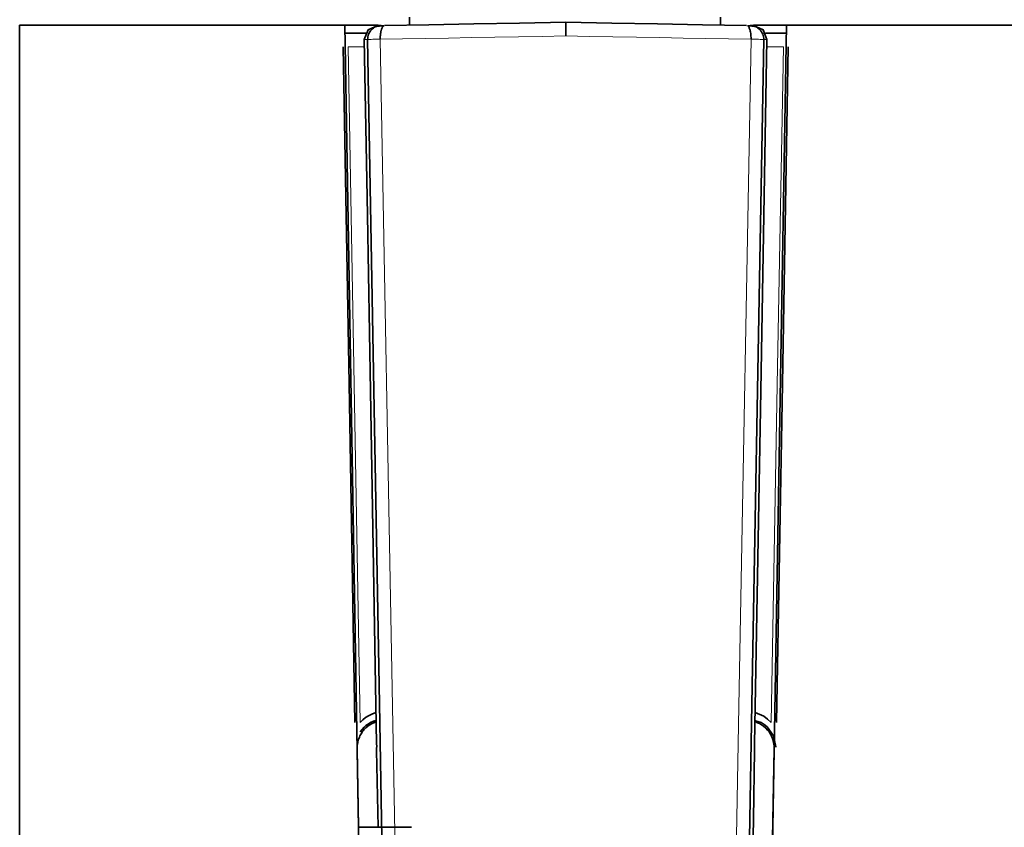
# Model space of a CAD drawing. Extents: x 50 to 2342, y 84 to 1570.
# Tile 3 of 23: x 660 to 762, y 375 to 458. Entities that reach past the tile are written whole.
import ezdxf

# ---------------------------------------------------------------- set-up
doc = ezdxf.new("R2010")
doc.units = 0
doc.header["$MEASUREMENT"] = 0
doc.layers.add('Livello 1', color=7, linetype='Continuous', lineweight=0)

msp = doc.modelspace()

# ---------------------------------------------------------------- linework, layer by layer
at = {"layer": 'Livello 1', "color": 18, "lineweight": 35, "true_color": 0x000000}
for points, knots in [([(697.75, 457.88), (697.75, 457.88), (702.33, 457.96), (702.33, 457.96), (702.33, 457.96), (707.01, 458.04), (707.01, 458.04), (707.01, 458.04), (711.76, 458.12), (711.76, 458.12), (711.76, 458.12), (716.55, 458.21), (716.55, 458.21)], [0, 0, 0, 0, 1, 1, 1, 2, 2, 2, 3, 3, 3, 4, 4, 4, 4]), ([(716.55, 458.21), (716.55, 458.21), (721.34, 458.12), (721.34, 458.12), (721.34, 458.12), (726.09, 458.04), (726.09, 458.04), (726.09, 458.04), (730.77, 457.96), (730.77, 457.96), (730.77, 457.96), (735.34, 457.88), (735.34, 457.88)], [0, 0, 0, 0, 1, 1, 1, 2, 2, 2, 3, 3, 3, 4, 4, 4, 4]), ([(716.55, 456.79), (716.55, 456.79), (716.55, 456.86), (716.55, 456.86), (716.55, 456.86), (716.55, 456.94), (716.55, 456.94), (716.55, 456.94), (716.55, 457.01), (716.55, 457.01), (716.55, 457.01), (716.55, 457.08), (716.55, 457.08), (716.55, 457.08), (716.55, 457.15), (716.55, 457.15), (716.55, 457.15), (716.55, 457.22), (716.55, 457.22), (716.55, 457.22), (716.55, 457.28), (716.55, 457.28), (716.55, 457.28), (716.55, 457.35), (716.55, 457.35), (716.55, 457.35), (716.55, 457.41), (716.55, 457.41), (716.55, 457.41), (716.55, 457.47), (716.55, 457.47), (716.55, 457.47), (716.55, 457.52), (716.55, 457.52), (716.55, 457.52), (716.55, 457.58), (716.55, 457.58), (716.55, 457.58), (716.55, 457.63), (716.55, 457.63), (716.55, 457.63), (716.55, 457.68), (716.55, 457.68), (716.55, 457.68), (716.55, 457.73), (716.55, 457.73), (716.55, 457.73), (716.55, 457.77), (716.55, 457.77), (716.55, 457.77), (716.55, 457.82), (716.55, 457.82), (716.55, 457.82), (716.55, 457.86), (716.55, 457.86), (716.55, 457.86), (716.55, 457.89), (716.55, 457.89), (716.55, 457.89), (716.55, 457.93), (716.55, 457.93), (716.55, 457.93), (716.55, 457.96), (716.55, 457.96), (716.55, 457.96), (716.55, 457.99), (716.55, 457.99), (716.55, 457.99), (716.55, 458.02), (716.55, 458.02), (716.55, 458.02), (716.55, 458.05), (716.55, 458.05), (716.55, 458.05), (716.55, 458.07), (716.55, 458.07), (716.55, 458.07), (716.55, 458.09), (716.55, 458.09), (716.55, 458.09), (716.55, 458.11), (716.55, 458.11), (716.55, 458.11), (716.55, 458.13), (716.55, 458.13), (716.55, 458.13), (716.55, 458.15), (716.55, 458.15), (716.55, 458.15), (716.55, 458.16), (716.55, 458.16), (716.55, 458.16), (716.55, 458.17), (716.55, 458.17), (716.55, 458.17), (716.55, 458.18), (716.55, 458.18), (716.55, 458.18), (716.55, 458.19), (716.55, 458.19), (716.55, 458.19), (716.55, 458.2), (716.55, 458.2), (716.55, 458.2), (716.55, 458.2), (716.55, 458.2), (716.55, 458.2), (716.55, 458.2), (716.55, 458.2), (716.55, 458.2), (716.55, 458.21), (716.55, 458.21)], [0, 0, 0, 0, 1, 1, 1, 2, 2, 2, 3, 3, 3, 4, 4, 4, 5, 5, 5, 6, 6, 6, 7, 7, 7, 8, 8, 8, 9, 9, 9, 10, 10, 10, 11, 11, 11, 12, 12, 12, 13, 13, 13, 14, 14, 14, 15, 15, 15, 16, 16, 16, 17, 17, 17, 18, 18, 18, 19, 19, 19, 20, 20, 20, 21, 21, 21, 22, 22, 22, 23, 23, 23, 24, 24, 24, 25, 25, 25, 26, 26, 26, 27, 27, 27, 28, 28, 28, 29, 29, 29, 30, 30, 30, 31, 31, 31, 32, 32, 32, 33, 33, 33, 34, 34, 34, 35, 35, 35, 36, 36, 36, 37, 37, 37, 37]), ([(659.85, 457.92), (659.85, 457.92), (660.17, 457.92), (660.17, 457.92), (660.17, 457.92), (661.1, 457.92), (661.1, 457.92), (661.1, 457.92), (662.64, 457.92), (662.64, 457.92), (662.64, 457.92), (664.77, 457.92), (664.77, 457.92), (664.77, 457.92), (667.48, 457.92), (667.48, 457.92), (667.48, 457.92), (670.72, 457.92), (670.72, 457.92), (670.72, 457.92), (674.47, 457.92), (674.47, 457.92), (674.47, 457.92), (678.68, 457.92), (678.68, 457.92), (678.68, 457.92), (683.31, 457.92), (683.31, 457.92), (683.31, 457.92), (688.3, 457.92), (688.3, 457.92), (688.3, 457.92), (693.6, 457.92), (693.6, 457.92)], [0, 0, 0, 0, 1, 1, 1, 2, 2, 2, 3, 3, 3, 4, 4, 4, 5, 5, 5, 6, 6, 6, 7, 7, 7, 8, 8, 8, 9, 9, 9, 10, 10, 10, 11, 11, 11, 11]), ([(693.6, 457.92), (693.6, 457.92), (694.83, 386.54), (694.83, 386.54), (694.83, 386.54), (696.08, 314.43), (696.08, 314.43)], [0, 0, 0, 0, 1, 1, 1, 2, 2, 2, 2]), ([(693.6, 457.92), (693.6, 457.92), (695.32, 457.92), (695.32, 457.92), (695.32, 457.92), (697.07, 457.92), (697.07, 457.92)], [0, 0, 0, 0, 1, 1, 1, 2, 2, 2, 2]), ([(693.62, 457.07), (693.62, 457.07), (694.7, 457.07), (694.7, 457.07), (694.7, 457.07), (695.79, 457.07), (695.79, 457.07)], [0, 0, 0, 0, 1, 1, 1, 2, 2, 2, 2]), ([(695.64, 456.42), (695.64, 456.42), (696.04, 457.43), (696.04, 457.43), (696.04, 457.43), (697.03, 457.87), (697.03, 457.87)], [0, 0, 0, 0, 1, 1, 1, 2, 2, 2, 2]), ([(695.98, 456.43), (695.98, 456.43), (695.99, 456.57), (695.99, 456.57), (695.99, 456.57), (696.01, 456.71), (696.01, 456.71), (696.01, 456.71), (696.04, 456.84), (696.04, 456.84), (696.04, 456.84), (696.08, 456.98), (696.08, 456.98), (696.08, 456.98), (696.14, 457.1), (696.14, 457.1), (696.14, 457.1), (696.21, 457.22), (696.21, 457.22), (696.21, 457.22), (696.29, 457.34), (696.29, 457.34), (696.29, 457.34), (696.38, 457.44), (696.38, 457.44), (696.38, 457.44), (696.48, 457.54), (696.48, 457.54), (696.48, 457.54), (696.59, 457.62), (696.59, 457.62), (696.59, 457.62), (696.71, 457.69), (696.71, 457.69), (696.71, 457.69), (696.84, 457.76), (696.84, 457.76), (696.84, 457.76), (696.97, 457.8), (696.97, 457.8), (696.97, 457.8), (697.1, 457.84), (697.1, 457.84), (697.1, 457.84), (697.24, 457.86), (697.24, 457.86), (697.24, 457.86), (697.38, 457.87), (697.38, 457.87)], [0, 0, 0, 0, 1, 1, 1, 2, 2, 2, 3, 3, 3, 4, 4, 4, 5, 5, 5, 6, 6, 6, 7, 7, 7, 8, 8, 8, 9, 9, 9, 10, 10, 10, 11, 11, 11, 12, 12, 12, 13, 13, 13, 14, 14, 14, 15, 15, 15, 16, 16, 16, 16]), ([(697.68, 457.85), (697.68, 457.85), (697.54, 457.84), (697.54, 457.84), (697.54, 457.84), (697.41, 457.83), (697.41, 457.83), (697.41, 457.83), (697.28, 457.83), (697.28, 457.83), (697.28, 457.83), (697.17, 457.82), (697.17, 457.82), (697.17, 457.82), (697.07, 457.81), (697.07, 457.81), (697.07, 457.81), (696.98, 457.8), (696.98, 457.8), (696.98, 457.8), (696.92, 457.78), (696.92, 457.78), (696.92, 457.78), (696.88, 457.77), (696.88, 457.77)], [0, 0, 0, 0, 1, 1, 1, 2, 2, 2, 3, 3, 3, 4, 4, 4, 5, 5, 5, 6, 6, 6, 7, 7, 7, 8, 8, 8, 8]), ([(697.03, 457.87), (697.03, 457.87), (697.05, 457.87), (697.05, 457.87), (697.05, 457.87), (697.06, 457.87), (697.06, 457.87), (697.06, 457.87), (697.11, 457.87), (697.11, 457.87), (697.11, 457.87), (697.16, 457.87), (697.16, 457.87), (697.16, 457.87), (697.27, 457.87), (697.27, 457.87), (697.27, 457.87), (697.38, 457.87), (697.38, 457.87)], [0, 0, 0, 0, 1, 1, 1, 2, 2, 2, 3, 3, 3, 4, 4, 4, 5, 5, 5, 6, 6, 6, 6]), ([(697.29, 456.46), (697.29, 456.46), (697.29, 456.54), (697.29, 456.54), (697.29, 456.54), (697.3, 456.62), (697.3, 456.62), (697.3, 456.62), (697.3, 456.7), (697.3, 456.7), (697.3, 456.7), (697.3, 456.78), (697.3, 456.78), (697.3, 456.78), (697.31, 456.85), (697.31, 456.85), (697.31, 456.85), (697.31, 456.92), (697.31, 456.92), (697.31, 456.92), (697.32, 456.99), (697.32, 456.99), (697.32, 456.99), (697.33, 457.06), (697.33, 457.06), (697.33, 457.06), (697.34, 457.12), (697.34, 457.12), (697.34, 457.12), (697.35, 457.18), (697.35, 457.18), (697.35, 457.18), (697.36, 457.24), (697.36, 457.24), (697.36, 457.24), (697.37, 457.29), (697.37, 457.29), (697.37, 457.29), (697.39, 457.34), (697.39, 457.34), (697.39, 457.34), (697.4, 457.39), (697.4, 457.39), (697.4, 457.39), (697.41, 457.43), (697.41, 457.43), (697.41, 457.43), (697.42, 457.48), (697.42, 457.48), (697.42, 457.48), (697.44, 457.52), (697.44, 457.52), (697.44, 457.52), (697.45, 457.55), (697.45, 457.55), (697.45, 457.55), (697.47, 457.59), (697.47, 457.59), (697.47, 457.59), (697.48, 457.62), (697.48, 457.62), (697.48, 457.62), (697.49, 457.65), (697.49, 457.65), (697.49, 457.65), (697.51, 457.68), (697.51, 457.68), (697.51, 457.68), (697.52, 457.7), (697.52, 457.7), (697.52, 457.7), (697.54, 457.73), (697.54, 457.73), (697.54, 457.73), (697.55, 457.75), (697.55, 457.75), (697.55, 457.75), (697.57, 457.77), (697.57, 457.77), (697.57, 457.77), (697.58, 457.78), (697.58, 457.78), (697.58, 457.78), (697.59, 457.8), (697.59, 457.8), (697.59, 457.8), (697.61, 457.81), (697.61, 457.81), (697.61, 457.81), (697.62, 457.82), (697.62, 457.82), (697.62, 457.82), (697.63, 457.83), (697.63, 457.83), (697.63, 457.83), (697.64, 457.84), (697.64, 457.84), (697.64, 457.84), (697.66, 457.85), (697.66, 457.85)], [0, 0, 0, 0, 1, 1, 1, 2, 2, 2, 3, 3, 3, 4, 4, 4, 5, 5, 5, 6, 6, 6, 7, 7, 7, 8, 8, 8, 9, 9, 9, 10, 10, 10, 11, 11, 11, 12, 12, 12, 13, 13, 13, 14, 14, 14, 15, 15, 15, 16, 16, 16, 17, 17, 17, 18, 18, 18, 19, 19, 19, 20, 20, 20, 21, 21, 21, 22, 22, 22, 23, 23, 23, 24, 24, 24, 25, 25, 25, 26, 26, 26, 27, 27, 27, 28, 28, 28, 29, 29, 29, 30, 30, 30, 31, 31, 31, 32, 32, 32, 33, 33, 33, 33]), ([(736.22, 457.77), (736.22, 457.77), (736.17, 457.78), (736.17, 457.78), (736.17, 457.78), (736.11, 457.8), (736.11, 457.8), (736.11, 457.8), (736.03, 457.81), (736.03, 457.81), (736.03, 457.81), (735.92, 457.82), (735.92, 457.82), (735.92, 457.82), (735.81, 457.83), (735.81, 457.83), (735.81, 457.83), (735.68, 457.83), (735.68, 457.83), (735.68, 457.83), (735.56, 457.84), (735.56, 457.84), (735.56, 457.84), (735.42, 457.85), (735.42, 457.85)], [0, 0, 0, 0, 1, 1, 1, 2, 2, 2, 3, 3, 3, 4, 4, 4, 5, 5, 5, 6, 6, 6, 7, 7, 7, 8, 8, 8, 8]), ([(735.44, 457.85), (735.44, 457.85), (735.45, 457.84), (735.45, 457.84), (735.45, 457.84), (735.48, 457.82), (735.48, 457.82), (735.48, 457.82), (735.5, 457.8), (735.5, 457.8), (735.5, 457.8), (735.53, 457.76), (735.53, 457.76), (735.53, 457.76), (735.56, 457.73), (735.56, 457.73), (735.56, 457.73), (735.59, 457.68), (735.59, 457.68), (735.59, 457.68), (735.61, 457.62), (735.61, 457.62), (735.61, 457.62), (735.64, 457.55), (735.64, 457.55), (735.64, 457.55), (735.67, 457.48), (735.67, 457.48), (735.67, 457.48), (735.7, 457.39), (735.7, 457.39), (735.7, 457.39), (735.72, 457.29), (735.72, 457.29), (735.72, 457.29), (735.75, 457.18), (735.75, 457.18), (735.75, 457.18), (735.77, 457.06), (735.77, 457.06), (735.77, 457.06), (735.78, 456.92), (735.78, 456.92), (735.78, 456.92), (735.79, 456.78), (735.79, 456.78), (735.79, 456.78), (735.8, 456.62), (735.8, 456.62), (735.8, 456.62), (735.8, 456.46), (735.8, 456.46)], [0, 0, 0, 0, 1, 1, 1, 2, 2, 2, 3, 3, 3, 4, 4, 4, 5, 5, 5, 6, 6, 6, 7, 7, 7, 8, 8, 8, 9, 9, 9, 10, 10, 10, 11, 11, 11, 12, 12, 12, 13, 13, 13, 14, 14, 14, 15, 15, 15, 16, 16, 16, 17, 17, 17, 17]), ([(735.72, 457.87), (735.72, 457.87), (735.86, 457.86), (735.86, 457.86), (735.86, 457.86), (735.99, 457.84), (735.99, 457.84), (735.99, 457.84), (736.13, 457.8), (736.13, 457.8), (736.13, 457.8), (736.26, 457.76), (736.26, 457.76), (736.26, 457.76), (736.38, 457.69), (736.38, 457.69), (736.38, 457.69), (736.5, 457.62), (736.5, 457.62), (736.5, 457.62), (736.61, 457.54), (736.61, 457.54), (736.61, 457.54), (736.71, 457.44), (736.71, 457.44), (736.71, 457.44), (736.8, 457.34), (736.8, 457.34), (736.8, 457.34), (736.89, 457.22), (736.89, 457.22), (736.89, 457.22), (736.96, 457.1), (736.96, 457.1), (736.96, 457.1), (737.01, 456.98), (737.01, 456.98), (737.01, 456.98), (737.06, 456.84), (737.06, 456.84), (737.06, 456.84), (737.09, 456.71), (737.09, 456.71), (737.09, 456.71), (737.11, 456.57), (737.11, 456.57), (737.11, 456.57), (737.11, 456.43), (737.11, 456.43)], [0, 0, 0, 0, 1, 1, 1, 2, 2, 2, 3, 3, 3, 4, 4, 4, 5, 5, 5, 6, 6, 6, 7, 7, 7, 8, 8, 8, 9, 9, 9, 10, 10, 10, 11, 11, 11, 12, 12, 12, 13, 13, 13, 14, 14, 14, 15, 15, 15, 16, 16, 16, 16]), ([(735.72, 457.87), (735.72, 457.87), (735.73, 457.87), (735.73, 457.87), (735.73, 457.87), (735.74, 457.87), (735.74, 457.87), (735.74, 457.87), (735.79, 457.87), (735.79, 457.87), (735.79, 457.87), (735.84, 457.87), (735.84, 457.87), (735.84, 457.87), (735.95, 457.87), (735.95, 457.87), (735.95, 457.87), (736.06, 457.87), (736.06, 457.87)], [0, 0, 0, 0, 1, 1, 1, 2, 2, 2, 3, 3, 3, 4, 4, 4, 5, 5, 5, 6, 6, 6, 6]), ([(736.04, 457.92), (736.04, 457.92), (737.78, 457.92), (737.78, 457.92), (737.78, 457.92), (739.49, 457.92), (739.49, 457.92)], [0, 0, 0, 0, 1, 1, 1, 2, 2, 2, 2]), ([(736.06, 457.87), (736.06, 457.87), (737.06, 457.43), (737.06, 457.43), (737.06, 457.43), (737.45, 456.42), (737.45, 456.42)], [0, 0, 0, 0, 1, 1, 1, 2, 2, 2, 2]), ([(739.49, 457.92), (739.49, 457.92), (738.26, 386.54), (738.26, 386.54), (738.26, 386.54), (737.02, 314.43), (737.02, 314.43)], [0, 0, 0, 0, 1, 1, 1, 2, 2, 2, 2]), ([(737.31, 457.07), (737.31, 457.07), (738.4, 457.07), (738.4, 457.07), (738.4, 457.07), (739.48, 457.07), (739.48, 457.07)], [0, 0, 0, 0, 1, 1, 1, 2, 2, 2, 2]), ([(739.49, 457.92), (739.49, 457.92), (744.8, 457.92), (744.8, 457.92), (744.8, 457.92), (749.79, 457.92), (749.79, 457.92), (749.79, 457.92), (754.42, 457.92), (754.42, 457.92), (754.42, 457.92), (758.63, 457.92), (758.63, 457.92), (758.63, 457.92), (762.37, 457.92), (762.37, 457.92), (762.37, 457.92), (765.62, 457.92), (765.62, 457.92), (765.62, 457.92), (768.32, 457.92), (768.32, 457.92), (768.32, 457.92), (770.46, 457.92), (770.46, 457.92), (770.46, 457.92), (772, 457.92), (772, 457.92), (772, 457.92), (772.93, 457.92), (772.93, 457.92), (772.93, 457.92), (773.24, 457.92), (773.24, 457.92)], [0, 0, 0, 0, 1, 1, 1, 2, 2, 2, 3, 3, 3, 4, 4, 4, 5, 5, 5, 6, 6, 6, 7, 7, 7, 8, 8, 8, 9, 9, 9, 10, 10, 10, 11, 11, 11, 11]), ([(695.64, 456.42), (695.64, 456.42), (695.96, 438.16), (695.96, 438.16), (695.96, 438.16), (696.28, 419.89), (696.28, 419.89), (696.28, 419.89), (696.6, 401.57), (696.6, 401.57), (696.6, 401.57), (696.92, 383.24), (696.92, 383.24)], [0, 0, 0, 0, 1, 1, 1, 2, 2, 2, 3, 3, 3, 4, 4, 4, 4]), ([(698.43, 317.7), (698.43, 317.7), (697.2, 387.38), (697.2, 387.38), (697.2, 387.38), (695.98, 456.43), (695.98, 456.43)], [0, 0, 0, 0, 1, 1, 1, 2, 2, 2, 2]), ([(737.11, 456.43), (737.11, 456.43), (735.89, 387.36), (735.89, 387.36), (735.89, 387.36), (734.66, 317.7), (734.66, 317.7)], [0, 0, 0, 0, 1, 1, 1, 2, 2, 2, 2]), ([(736.17, 383.24), (736.17, 383.24), (736.82, 419.92), (736.82, 419.92), (736.82, 419.92), (737.45, 456.42), (737.45, 456.42)], [0, 0, 0, 0, 1, 1, 1, 2, 2, 2, 2]), ([(694.67, 385.43), (694.67, 385.43), (694.05, 420.65), (694.05, 420.65), (694.05, 420.65), (693.43, 455.68), (693.43, 455.68)], [0, 0, 0, 0, 1, 1, 1, 2, 2, 2, 2]), ([(739.66, 455.68), (739.66, 455.68), (739.05, 420.65), (739.05, 420.65), (739.05, 420.65), (738.43, 385.43), (738.43, 385.43)], [0, 0, 0, 0, 1, 1, 1, 2, 2, 2, 2]), ([(695.2, 385.45), (695.2, 385.45), (695.48, 385.71), (695.48, 385.71), (695.48, 385.71), (695.77, 385.95), (695.77, 385.95), (695.77, 385.95), (696.08, 386.15), (696.08, 386.15), (696.08, 386.15), (696.41, 386.31), (696.41, 386.31), (696.41, 386.31), (696.85, 386.47), (696.85, 386.47)], [0, 0, 0, 0, 1, 1, 1, 2, 2, 2, 3, 3, 3, 4, 4, 4, 5, 5, 5, 5]), ([(736.24, 386.47), (736.24, 386.47), (737.12, 386.09), (737.12, 386.09), (737.12, 386.09), (737.52, 385.79), (737.52, 385.79), (737.52, 385.79), (737.89, 385.45), (737.89, 385.45)], [0, 0, 0, 0, 1, 1, 1, 2, 2, 2, 3, 3, 3, 3]), ([(694.9, 382.72), (694.9, 382.72), (694.9, 382.74), (694.9, 382.74), (694.9, 382.74), (694.9, 382.77), (694.9, 382.77), (694.9, 382.77), (694.91, 382.9), (694.91, 382.9), (694.91, 382.9), (694.91, 383.04), (694.91, 383.04), (694.91, 383.04), (694.93, 383.19), (694.93, 383.19), (694.93, 383.19), (694.96, 383.34), (694.96, 383.34), (694.96, 383.34), (694.98, 383.45), (694.98, 383.45), (694.98, 383.45), (695.01, 383.56), (695.01, 383.56), (695.01, 383.56), (695.05, 383.7), (695.05, 383.7), (695.05, 383.7), (695.09, 383.83), (695.09, 383.83), (695.09, 383.83), (695.14, 383.94), (695.14, 383.94), (695.14, 383.94), (695.19, 384.06), (695.19, 384.06), (695.19, 384.06), (695.25, 384.17), (695.25, 384.17), (695.25, 384.17), (695.31, 384.27), (695.31, 384.27), (695.31, 384.27), (695.37, 384.37), (695.37, 384.37), (695.37, 384.37), (695.43, 384.47), (695.43, 384.47), (695.43, 384.47), (695.51, 384.58), (695.51, 384.58), (695.51, 384.58), (695.6, 384.68), (695.6, 384.68), (695.6, 384.68), (695.79, 384.88), (695.79, 384.88), (695.79, 384.88), (696, 385.06), (696, 385.06), (696, 385.06), (696.21, 385.21), (696.21, 385.21), (696.21, 385.21), (696.44, 385.34), (696.44, 385.34), (696.44, 385.34), (696.62, 385.42), (696.62, 385.42), (696.62, 385.42), (696.82, 385.5), (696.82, 385.5), (696.82, 385.5), (696.88, 385.52), (696.88, 385.52)], [0, 0, 0, 0, 1, 1, 1, 2, 2, 2, 3, 3, 3, 4, 4, 4, 5, 5, 5, 6, 6, 6, 7, 7, 7, 8, 8, 8, 9, 9, 9, 10, 10, 10, 11, 11, 11, 12, 12, 12, 13, 13, 13, 14, 14, 14, 15, 15, 15, 16, 16, 16, 17, 17, 17, 18, 18, 18, 19, 19, 19, 20, 20, 20, 21, 21, 21, 22, 22, 22, 23, 23, 23, 24, 24, 24, 25, 25, 25, 25]), ([(696.83, 385.64), (696.83, 385.64), (696.61, 385.58), (696.61, 385.58), (696.61, 385.58), (696.28, 385.44), (696.28, 385.44), (696.28, 385.44), (695.96, 385.25), (695.96, 385.25), (695.96, 385.25), (695.78, 385.12), (695.78, 385.12), (695.78, 385.12), (695.61, 384.96), (695.61, 384.96), (695.61, 384.96), (695.22, 384.49), (695.22, 384.49)], [0, 0, 0, 0, 1, 1, 1, 2, 2, 2, 3, 3, 3, 4, 4, 4, 5, 5, 5, 6, 6, 6, 6]), ([(736.22, 385.52), (736.22, 385.52), (736.28, 385.5), (736.28, 385.5), (736.28, 385.5), (736.38, 385.46), (736.38, 385.46), (736.38, 385.46), (736.48, 385.42), (736.48, 385.42), (736.48, 385.42), (736.57, 385.38), (736.57, 385.38), (736.57, 385.38), (736.66, 385.34), (736.66, 385.34), (736.66, 385.34), (736.89, 385.2), (736.89, 385.2), (736.89, 385.2), (737.1, 385.05), (737.1, 385.05), (737.1, 385.05), (737.32, 384.87), (737.32, 384.87), (737.32, 384.87), (737.51, 384.66), (737.51, 384.66), (737.51, 384.66), (737.67, 384.46), (737.67, 384.46), (737.67, 384.46), (737.8, 384.25), (737.8, 384.25), (737.8, 384.25), (737.92, 384.03), (737.92, 384.03), (737.92, 384.03), (738.01, 383.8), (738.01, 383.8), (738.01, 383.8), (738.09, 383.57), (738.09, 383.57), (738.09, 383.57), (738.14, 383.33), (738.14, 383.33), (738.14, 383.33), (738.17, 383.18), (738.17, 383.18), (738.17, 383.18), (738.18, 383.03), (738.18, 383.03), (738.18, 383.03), (738.19, 382.9), (738.19, 382.9), (738.19, 382.9), (738.19, 382.77), (738.19, 382.77), (738.19, 382.77), (738.19, 382.74), (738.19, 382.74), (738.19, 382.74), (738.19, 382.72), (738.19, 382.72)], [0, 0, 0, 0, 1, 1, 1, 2, 2, 2, 3, 3, 3, 4, 4, 4, 5, 5, 5, 6, 6, 6, 7, 7, 7, 8, 8, 8, 9, 9, 9, 10, 10, 10, 11, 11, 11, 12, 12, 12, 13, 13, 13, 14, 14, 14, 15, 15, 15, 16, 16, 16, 17, 17, 17, 18, 18, 18, 19, 19, 19, 20, 20, 20, 21, 21, 21, 21]), ([(738.36, 382.88), (738.36, 382.88), (738.36, 382.91), (738.36, 382.91), (738.36, 382.91), (738.36, 382.93), (738.36, 382.93), (738.36, 382.93), (738.11, 384.05), (738.11, 384.05), (738.11, 384.05), (737.47, 384.98), (737.47, 384.98), (737.47, 384.98), (737.17, 385.23), (737.17, 385.23), (737.17, 385.23), (736.84, 385.43), (736.84, 385.43), (736.84, 385.43), (736.27, 385.62), (736.27, 385.62)], [0, 0, 0, 0, 1, 1, 1, 2, 2, 2, 3, 3, 3, 4, 4, 4, 5, 5, 5, 6, 6, 6, 7, 7, 7, 7]), ([(696.92, 383.24), (696.92, 383.24), (696.92, 383.21), (696.92, 383.21), (696.92, 383.21), (696.92, 383.17), (696.92, 383.17), (696.92, 383.17), (696.92, 383.13), (696.92, 383.13), (696.92, 383.13), (696.93, 383.1), (696.93, 383.1), (696.93, 383.1), (696.93, 383.07), (696.93, 383.07), (696.93, 383.07), (696.93, 383.05), (696.93, 383.05), (696.93, 383.05), (696.93, 383.01), (696.93, 383.01), (696.93, 383.01), (696.93, 382.98), (696.93, 382.98), (696.93, 382.98), (696.93, 382.95), (696.93, 382.95), (696.93, 382.95), (696.93, 382.93), (696.93, 382.93)], [0, 0, 0, 0, 1, 1, 1, 2, 2, 2, 3, 3, 3, 4, 4, 4, 5, 5, 5, 6, 6, 6, 7, 7, 7, 8, 8, 8, 9, 9, 9, 10, 10, 10, 10]), ([(696.93, 382.93), (696.93, 382.93), (696.93, 382.89), (696.93, 382.89), (696.93, 382.89), (696.92, 382.85), (696.92, 382.85), (696.92, 382.85), (696.92, 382.81), (696.92, 382.81), (696.92, 382.81), (696.92, 382.77), (696.92, 382.77), (696.92, 382.77), (696.92, 382.74), (696.92, 382.74), (696.92, 382.74), (696.92, 382.7), (696.92, 382.7), (696.92, 382.7), (696.92, 382.67), (696.92, 382.67), (696.92, 382.67), (696.92, 382.65), (696.92, 382.65), (696.92, 382.65), (696.92, 382.63), (696.92, 382.63), (696.92, 382.63), (696.92, 382.61), (696.92, 382.61), (696.92, 382.61), (696.92, 382.6), (696.92, 382.6), (696.92, 382.6), (696.92, 382.59), (696.92, 382.59), (696.92, 382.59), (696.92, 382.58), (696.92, 382.58), (696.92, 382.58), (696.92, 382.57), (696.92, 382.57), (696.92, 382.57), (696.92, 382.56), (696.92, 382.56), (696.92, 382.56), (696.92, 382.55), (696.92, 382.55), (696.92, 382.55), (696.92, 382.55), (696.92, 382.55), (696.92, 382.55), (696.92, 382.54), (696.92, 382.54)], [0, 0, 0, 0, 1, 1, 1, 2, 2, 2, 3, 3, 3, 4, 4, 4, 5, 5, 5, 6, 6, 6, 7, 7, 7, 8, 8, 8, 9, 9, 9, 10, 10, 10, 11, 11, 11, 12, 12, 12, 13, 13, 13, 14, 14, 14, 15, 15, 15, 16, 16, 16, 17, 17, 17, 18, 18, 18, 18]), ([(736.17, 382.54), (736.17, 382.54), (736.04, 375.4), (736.04, 375.4), (736.04, 375.4), (735.92, 368.26), (735.92, 368.26)], [0, 0, 0, 0, 1, 1, 1, 2, 2, 2, 2]), ([(736.17, 382.93), (736.17, 382.93), (736.17, 382.98), (736.17, 382.98), (736.17, 382.98), (736.17, 383.05), (736.17, 383.05), (736.17, 383.05), (736.17, 383.09), (736.17, 383.09), (736.17, 383.09), (736.17, 383.13), (736.17, 383.13), (736.17, 383.13), (736.17, 383.18), (736.17, 383.18), (736.17, 383.18), (736.17, 383.24), (736.17, 383.24)], [0, 0, 0, 0, 1, 1, 1, 2, 2, 2, 3, 3, 3, 4, 4, 4, 5, 5, 5, 6, 6, 6, 6]), ([(736.17, 382.54), (736.17, 382.54), (736.17, 382.61), (736.17, 382.61), (736.17, 382.61), (736.17, 382.69), (736.17, 382.69), (736.17, 382.69), (736.17, 382.81), (736.17, 382.81), (736.17, 382.81), (736.17, 382.93), (736.17, 382.93)], [0, 0, 0, 0, 1, 1, 1, 2, 2, 2, 3, 3, 3, 4, 4, 4, 4])]:
    msp.add_open_spline(points, degree=3, knots=knots, dxfattribs=at)
for points in [[(700.32, 458.76), (700.32, 458.76), (700.32, 457.92), (700.32, 457.92)], [(732.64, 457.93), (732.64, 457.93), (732.64, 458.76), (732.64, 458.76)], [(659.85, 457.92), (659.85, 457.92), (659.85, 165.96), (659.85, 165.96)], [(695.04, 374.58), (695.04, 374.58), (694.9, 382.72), (694.9, 382.72)], [(696.92, 383.15), (696.92, 383.15), (696.92, 383.15), (696.92, 383.15)], [(696.92, 383.14), (696.92, 383.14), (696.92, 383.15), (696.92, 383.15)], [(696.92, 382.54), (696.92, 382.54), (697.07, 374.58), (697.07, 374.58)], [(736.17, 383.15), (736.17, 383.15), (736.17, 383.15), (736.17, 383.15)], [(736.17, 383.15), (736.17, 383.15), (736.17, 383.15), (736.17, 383.15)], [(738.19, 382.72), (738.19, 382.72), (737.93, 367.79), (737.93, 367.79)], [(700.53, 374.58), (700.53, 374.58), (695.04, 374.58), (695.04, 374.58)]]:
    msp.add_open_spline(points, degree=3, dxfattribs=at)
at = {"layer": 'Livello 1', "color": 18, "lineweight": 18, "true_color": 0x000000}
for points, knots in [([(695.98, 456.43), (695.98, 456.43), (695.97, 456.43), (695.97, 456.43), (695.97, 456.43), (695.96, 456.43), (695.96, 456.43), (695.96, 456.43), (695.91, 456.43), (695.91, 456.43), (695.91, 456.43), (695.86, 456.43), (695.86, 456.43), (695.86, 456.43), (695.75, 456.43), (695.75, 456.43), (695.75, 456.43), (695.64, 456.42), (695.64, 456.42)], [0, 0, 0, 0, 1, 1, 1, 2, 2, 2, 3, 3, 3, 4, 4, 4, 5, 5, 5, 6, 6, 6, 6]), ([(697.29, 456.46), (697.29, 456.46), (697.02, 456.46), (697.02, 456.46), (697.02, 456.46), (696.76, 456.45), (696.76, 456.45), (696.76, 456.45), (696.54, 456.45), (696.54, 456.45), (696.54, 456.45), (696.35, 456.44), (696.35, 456.44), (696.35, 456.44), (696.19, 456.44), (696.19, 456.44), (696.19, 456.44), (696.08, 456.43), (696.08, 456.43), (696.08, 456.43), (696.01, 456.43), (696.01, 456.43), (696.01, 456.43), (695.99, 456.43), (695.99, 456.43)], [0, 0, 0, 0, 1, 1, 1, 2, 2, 2, 3, 3, 3, 4, 4, 4, 5, 5, 5, 6, 6, 6, 7, 7, 7, 8, 8, 8, 8]), ([(716.55, 456.79), (716.55, 456.79), (714.09, 456.75), (714.09, 456.75), (714.09, 456.75), (711.64, 456.71), (711.64, 456.71), (711.64, 456.71), (709.2, 456.67), (709.2, 456.67), (709.2, 456.67), (706.78, 456.63), (706.78, 456.63), (706.78, 456.63), (704.37, 456.58), (704.37, 456.58), (704.37, 456.58), (701.98, 456.54), (701.98, 456.54), (701.98, 456.54), (699.62, 456.5), (699.62, 456.5), (699.62, 456.5), (697.3, 456.46), (697.3, 456.46)], [0, 0, 0, 0, 1, 1, 1, 2, 2, 2, 3, 3, 3, 4, 4, 4, 5, 5, 5, 6, 6, 6, 7, 7, 7, 8, 8, 8, 8]), ([(697.3, 456.46), (697.3, 456.46), (698.56, 387.1), (698.56, 387.1), (698.56, 387.1), (699.83, 317.73), (699.83, 317.73)], [0, 0, 0, 0, 1, 1, 1, 2, 2, 2, 2]), ([(735.8, 456.46), (735.8, 456.46), (733.47, 456.5), (733.47, 456.5), (733.47, 456.5), (731.11, 456.54), (731.11, 456.54), (731.11, 456.54), (728.73, 456.58), (728.73, 456.58), (728.73, 456.58), (726.32, 456.63), (726.32, 456.63), (726.32, 456.63), (723.89, 456.67), (723.89, 456.67), (723.89, 456.67), (721.45, 456.71), (721.45, 456.71), (721.45, 456.71), (719, 456.75), (719, 456.75), (719, 456.75), (716.55, 456.79), (716.55, 456.79)], [0, 0, 0, 0, 1, 1, 1, 2, 2, 2, 3, 3, 3, 4, 4, 4, 5, 5, 5, 6, 6, 6, 7, 7, 7, 8, 8, 8, 8]), ([(733.27, 317.73), (733.27, 317.73), (734.54, 387.1), (734.54, 387.1), (734.54, 387.1), (735.8, 456.46), (735.8, 456.46)], [0, 0, 0, 0, 1, 1, 1, 2, 2, 2, 2]), ([(737.11, 456.43), (737.11, 456.43), (737.09, 456.43), (737.09, 456.43), (737.09, 456.43), (737.02, 456.43), (737.02, 456.43), (737.02, 456.43), (736.9, 456.44), (736.9, 456.44), (736.9, 456.44), (736.75, 456.44), (736.75, 456.44), (736.75, 456.44), (736.56, 456.45), (736.56, 456.45), (736.56, 456.45), (736.33, 456.45), (736.33, 456.45), (736.33, 456.45), (736.08, 456.46), (736.08, 456.46), (736.08, 456.46), (735.8, 456.46), (735.8, 456.46)], [0, 0, 0, 0, 1, 1, 1, 2, 2, 2, 3, 3, 3, 4, 4, 4, 5, 5, 5, 6, 6, 6, 7, 7, 7, 8, 8, 8, 8]), ([(737.45, 456.42), (737.45, 456.42), (737.28, 456.43), (737.28, 456.43), (737.28, 456.43), (737.11, 456.43), (737.11, 456.43)], [0, 0, 0, 0, 1, 1, 1, 2, 2, 2, 2]), ([(693.95, 455.66), (693.95, 455.66), (694.57, 420.55), (694.57, 420.55), (694.57, 420.55), (695.2, 385.44), (695.2, 385.44)], [0, 0, 0, 0, 1, 1, 1, 2, 2, 2, 2]), ([(695.62, 455.66), (695.62, 455.66), (694.78, 455.66), (694.78, 455.66), (694.78, 455.66), (693.95, 455.66), (693.95, 455.66)], [0, 0, 0, 0, 1, 1, 1, 2, 2, 2, 2]), ([(739.15, 455.66), (739.15, 455.66), (738.32, 455.66), (738.32, 455.66), (738.32, 455.66), (737.48, 455.66), (737.48, 455.66)], [0, 0, 0, 0, 1, 1, 1, 2, 2, 2, 2]), ([(737.89, 385.44), (737.89, 385.44), (738.52, 420.55), (738.52, 420.55), (738.52, 420.55), (739.15, 455.66), (739.15, 455.66)], [0, 0, 0, 0, 1, 1, 1, 2, 2, 2, 2])]:
    msp.add_open_spline(points, degree=3, knots=knots, dxfattribs=at)
for points in [[(694.9, 382.72), (694.9, 382.72), (694.9, 382.72), (694.9, 382.72)], [(738.2, 382.72), (738.2, 382.72), (738.19, 382.72), (738.19, 382.72)]]:
    msp.add_open_spline(points, degree=3, dxfattribs=at)

doc.saveas('drawing.dxf')
